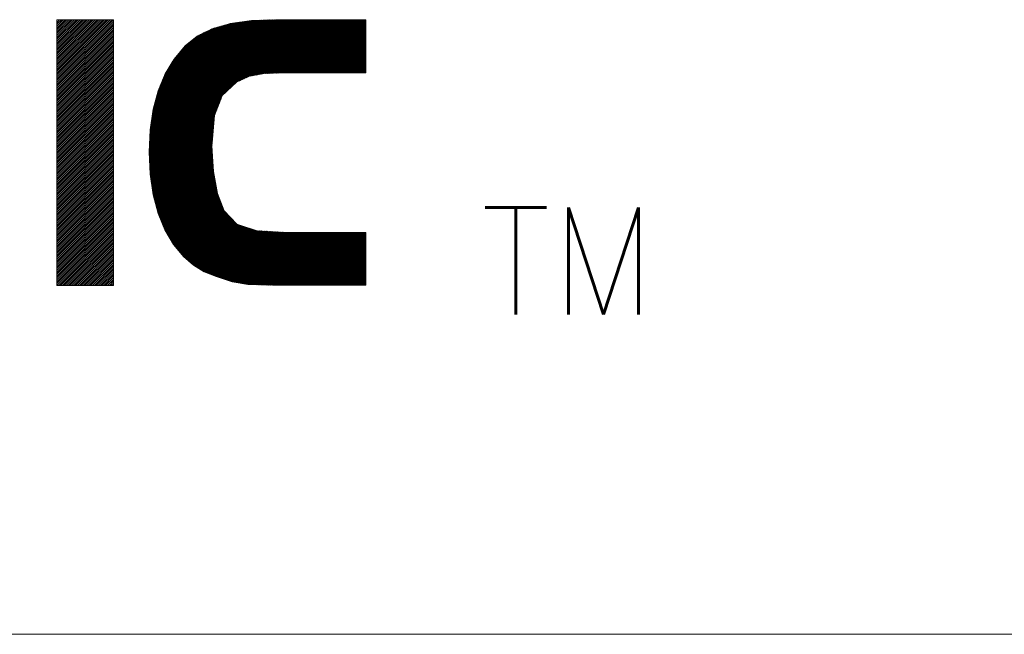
# Model space of a CAD drawing. Header units: millimetres. Extents: x 4 to 415, y 5 to 292.
# Tile 20 of 28: x 273 to 291, y 5 to 16. Entities that reach past the tile are written whole.
import ezdxf

# ---------------------------------------------------------------- set-up
doc = ezdxf.new("R2010")
doc.units = ezdxf.units.MM
doc.layers.add('256', color=7, linetype='Continuous')
doc.styles.add('blockfont', font='simplex.shx')

# ---------------------------------------------------------------- blocks, each defined once
blk = doc.blocks.new('HATCH9')
at = {"color": 5, "lineweight": 13}
for p, q in [((275.301735, 14.024752), (277.765933, 16.48895)), ((275.301761, 14.01247), (277.778241, 16.48895)), ((275.302282, 14.000682), (277.790549, 16.48895)), ((275.302317, 14.037642), (277.753625, 16.48895)), ((275.302803, 13.988895), (277.802858, 16.48895)), ((275.302898, 14.050531), (277.741317, 16.48895)), ((275.303324, 13.977108), (277.815166, 16.48895)), ((275.303479, 14.06342), (277.729009, 16.48895)), ((275.303845, 13.965321), (277.827474, 16.48895)), ((275.30406, 14.07631), (277.7167, 16.48895)), ((275.304366, 13.953534), (277.839782, 16.48895)), ((275.304642, 14.089199), (277.704392, 16.48895)), ((275.304887, 13.941746), (277.85209, 16.48895)), ((275.305223, 14.102089), (277.692084, 16.48895)), ((275.305408, 13.929959), (277.864398, 16.48895)), ((275.305804, 14.114978), (277.679776, 16.48895)), ((275.305929, 13.918172), (277.876707, 16.48895)), ((275.306385, 14.127868), (277.667468, 16.48895)), ((275.30645, 13.906385), (277.889015, 16.48895)), ((275.306967, 14.140757), (277.654853, 16.488644)), ((275.306971, 13.894598), (277.901323, 16.48895)), ((275.307491, 13.88281), (277.913631, 16.48895)), ((275.307548, 14.153646), (277.642037, 16.488136)), ((275.308012, 13.871023), (277.925939, 16.48895)), ((275.308129, 14.166536), (277.629221, 16.487628)), ((275.308533, 13.859236), (277.938247, 16.48895)), ((275.30871, 14.179425), (277.616405, 16.48712)), ((275.309054, 13.847449), (277.950555, 16.48895)), ((275.309292, 14.192315), (277.603589, 16.486612)), ((275.309575, 13.835662), (277.962864, 16.48895)), ((275.309873, 14.205204), (277.590773, 16.486104)), ((275.310096, 13.823875), (277.975172, 16.48895)), ((275.310454, 14.218094), (277.577957, 16.485596)), ((275.310617, 13.812087), (277.98748, 16.48895)), ((275.311035, 14.230983), (277.56514, 16.485088)), ((275.311138, 13.8003), (277.999788, 16.48895)), ((275.311617, 14.243872), (277.552324, 16.48458)), ((275.311659, 13.788513), (278.012096, 16.48895)), ((275.31218, 13.776726), (278.024404, 16.48895)), ((275.312198, 14.256762), (277.539508, 16.484072)), ((275.312701, 13.764939), (278.036713, 16.48895)), ((275.312779, 14.269651), (277.526692, 16.483564)), ((275.313222, 13.753151), (278.049021, 16.48895)), ((275.313361, 14.282541), (277.513876, 16.483056)), ((275.313743, 13.741364), (278.061329, 16.48895)), ((275.313942, 14.29543), (277.50106, 16.482548)), ((275.314264, 13.729577), (278.073637, 16.48895)), ((275.314523, 14.30832), (277.488244, 16.48204)), ((275.314785, 13.71779), (278.085945, 16.48895)), ((275.315104, 14.321209), (277.475428, 16.481532)), ((275.315686, 14.334098), (277.462611, 16.481024)), ((275.316267, 14.346988), (277.449795, 16.480516)), ((275.316848, 14.359877), (277.436979, 16.480008)), ((275.317429, 14.372767), (277.424163, 16.4795)), ((275.318011, 14.385656), (277.411347, 16.478992)), ((275.318592, 14.398546), (277.398531, 16.478484)), ((275.319173, 14.411435), (277.385715, 16.477976)), ((275.319754, 14.424324), (277.372898, 16.477468)), ((275.320842, 14.437721), (277.360082, 16.47696)), ((275.322969, 14.452155), (277.347266, 16.476452)), ((275.325095, 14.466589), (277.33445, 16.475945)), ((275.327221, 14.481024), (277.321634, 16.475437)), ((275.329347, 14.495458), (277.308818, 16.474929)), ((275.331473, 14.509892), (277.296002, 16.474421)), ((275.3336, 14.524327), (277.283186, 16.473913)), ((275.335726, 14.538761), (277.270369, 16.473405)), ((275.337852, 14.553195), (277.257553, 16.472897)), ((275.339978, 14.56763), (277.244737, 16.472389)), ((275.342104, 14.582064), (277.231921, 16.471881)), ((275.344231, 14.596498), (277.219105, 16.471373)), ((275.346357, 14.610933), (277.205147, 16.469723)), ((275.348483, 14.625367), (277.190845, 16.467729)), ((275.350609, 14.639802), (277.176542, 16.465735)), ((275.352735, 14.654236), (277.16224, 16.46374)), ((275.354862, 14.66867), (277.147937, 16.461746)), ((275.356988, 14.683105), (277.133635, 16.459752)), ((275.359114, 14.697539), (277.119332, 16.457757)), ((275.36124, 14.711973), (277.10503, 16.455763)), ((275.363366, 14.726408), (277.090727, 16.453769)), ((275.365493, 14.740842), (277.076425, 16.451774)), ((275.367619, 14.755276), (277.062122, 16.44978)), ((275.369745, 14.769711), (277.04782, 16.447786)), ((275.371871, 14.784145), (277.033517, 16.445791)), ((275.373997, 14.79858), (277.019215, 16.443797)), ((275.376124, 14.813014), (277.004912, 16.441803)), ((275.380566, 14.829764), (276.99061, 16.439808)), ((275.385095, 14.846601), (276.976307, 16.437814)), ((275.389624, 14.863438), (276.962005, 16.43582)), ((275.394152, 14.880275), (276.947703, 16.433826)), ((275.398681, 14.897112), (276.9334, 16.431831)), ((275.40321, 14.913949), (276.919098, 16.429837)), ((275.407739, 14.930786), (276.904795, 16.427843)), ((275.412268, 14.947623), (276.890493, 16.425848)), ((275.416796, 14.96446), (276.87619, 16.423854)), ((275.421325, 14.981297), (276.861888, 16.42186)), ((275.425854, 14.998134), (276.847585, 16.419865)), ((275.430383, 15.014971), (276.833283, 16.417871)), ((275.434912, 15.031808), (276.818326, 16.415222)), ((275.43944, 15.048645), (276.801243, 16.410448)), ((275.443969, 15.065482), (276.78416, 16.405673)), ((275.448498, 15.082319), (276.767078, 16.400898)), ((275.453027, 15.099156), (276.749995, 16.396124)), ((275.457556, 15.115993), (276.732912, 16.391349)), ((276.914744, 15.305441), (278.098253, 16.48895)), ((276.954167, 15.332555), (278.110562, 16.48895)), ((276.976876, 15.342957), (278.12287, 16.48895)), ((276.999586, 15.353358), (278.135178, 16.48895)), ((277.022295, 15.363759), (278.147486, 16.48895)), ((277.045004, 15.37416), (278.159794, 16.48895)), ((277.067714, 15.384561), (278.172102, 16.48895)), ((277.090423, 15.394962), (278.184411, 16.48895)), ((277.113132, 15.405364), (278.196719, 16.48895)), ((277.135842, 15.415765), (278.209027, 16.48895)), ((277.158551, 15.426166), (278.221335, 16.48895)), ((277.177488, 15.432795), (278.233643, 16.48895)), ((277.192585, 15.435584), (278.245951, 16.48895)), ((277.207682, 15.438372), (278.25826, 16.48895)), ((277.222779, 15.441161), (278.270568, 16.48895)), ((277.237876, 15.44395), (278.282876, 16.48895)), ((277.252973, 15.446739), (278.295184, 16.48895)), ((277.268069, 15.449527), (278.307492, 16.48895)), ((277.283166, 15.452316), (278.3198, 16.48895)), ((277.298263, 15.455105), (278.332109, 16.48895)), ((277.31336, 15.457893), (278.344417, 16.48895)), ((277.328457, 15.460682), (278.356725, 16.48895)), ((277.343554, 15.463471), (278.369033, 16.48895)), ((277.358651, 15.46626), (278.381341, 16.48895)), ((277.373748, 15.469048), (278.393649, 16.48895)), ((277.388844, 15.471837), (278.405957, 16.48895)), ((277.403941, 15.474626), (278.418266, 16.48895)), ((277.419038, 15.477414), (278.430574, 16.48895)), ((277.434135, 15.480203), (278.442882, 16.48895)), ((277.448829, 15.482589), (278.45519, 16.48895)), ((277.461623, 15.483074), (278.467498, 16.48895)), ((277.474416, 15.48356), (278.479806, 16.48895)), ((277.48721, 15.484045), (278.492115, 16.48895)), ((277.500004, 15.484531), (278.504423, 16.48895)), ((277.512797, 15.485016), (278.516731, 16.48895)), ((277.525591, 15.485502), (278.529039, 16.48895)), ((277.538384, 15.485987), (278.541347, 16.48895)), ((277.551178, 15.486473), (278.553655, 16.48895)), ((277.563972, 15.486958), (278.565964, 16.48895)), ((277.576765, 15.487444), (278.578272, 16.48895)), ((277.589559, 15.487929), (278.59058, 16.48895)), ((277.602353, 15.488414), (278.602888, 16.48895)), ((277.615146, 15.4889), (278.615196, 16.48895)), ((277.62794, 15.489385), (278.627504, 16.48895)), ((277.640733, 15.489871), (278.639813, 16.48895)), ((277.653527, 15.490356), (278.652121, 16.48895)), ((277.666321, 15.490842), (278.664429, 16.48895)), ((277.679114, 15.491327), (278.676737, 16.48895)), ((277.691908, 15.491813), (278.689045, 16.48895)), ((277.704702, 15.492298), (278.701353, 16.48895)), ((277.717495, 15.492784), (278.713662, 16.48895)), ((277.730289, 15.493269), (278.72597, 16.48895)), ((277.743082, 15.493755), (278.738278, 16.48895)), ((277.755876, 15.49424), (278.750586, 16.48895)), ((277.76867, 15.494726), (278.762894, 16.48895)), ((277.781463, 15.495211), (278.775202, 16.48895)), ((277.793837, 15.495276), (278.787511, 16.48895)), ((277.806145, 15.495276), (278.799819, 16.48895)), ((277.818453, 15.495276), (278.812127, 16.48895)), ((277.830761, 15.495276), (278.824435, 16.48895)), ((277.843069, 15.495276), (278.836743, 16.48895)), ((277.855377, 15.495276), (278.849051, 16.48895)), ((277.867686, 15.495276), (278.86136, 16.48895)), ((277.879994, 15.495276), (278.873668, 16.48895)), ((277.892302, 15.495276), (278.885976, 16.48895)), ((277.90461, 15.495276), (278.898284, 16.48895)), ((277.916918, 15.495276), (278.910592, 16.48895)), ((277.929226, 15.495276), (278.9229, 16.48895)), ((277.941534, 15.495276), (278.935208, 16.48895)), ((277.953843, 15.495276), (278.947517, 16.48895)), ((277.966151, 15.495276), (278.959825, 16.48895)), ((277.978459, 15.495276), (278.972133, 16.48895)), ((277.990767, 15.495276), (278.984441, 16.48895)), ((278.003075, 15.495276), (278.996749, 16.48895)), ((278.015383, 15.495276), (279.009057, 16.48895)), ((278.027692, 15.495276), (279.021366, 16.48895)), ((278.04, 15.495276), (279.033674, 16.48895)), ((278.052308, 15.495276), (279.045982, 16.48895)), ((278.064616, 15.495276), (279.05829, 16.48895)), ((278.076924, 15.495276), (279.070598, 16.48895)), ((278.089232, 15.495276), (279.082906, 16.48895)), ((278.101541, 15.495276), (279.095215, 16.48895)), ((278.113849, 15.495276), (279.107523, 16.48895)), ((278.126157, 15.495276), (279.119831, 16.48895)), ((278.138465, 15.495276), (279.132139, 16.48895)), ((278.150773, 15.495276), (279.144447, 16.48895)), ((278.163081, 15.495276), (279.156755, 16.48895)), ((278.17539, 15.495276), (279.169064, 16.48895)), ((278.187698, 15.495276), (279.181372, 16.48895)), ((278.200006, 15.495276), (279.19368, 16.48895)), ((278.212314, 15.495276), (279.205988, 16.48895)), ((278.224622, 15.495276), (279.218296, 16.48895)), ((278.23693, 15.495276), (279.230604, 16.48895)), ((278.249239, 15.495276), (279.242913, 16.48895)), ((278.261547, 15.495276), (279.255221, 16.48895)), ((278.273855, 15.495276), (279.267529, 16.48895)), ((278.286163, 15.495276), (279.279837, 16.48895)), ((278.298471, 15.495276), (279.292145, 16.48895)), ((278.310779, 15.495276), (279.304453, 16.48895)), ((278.323088, 15.495276), (279.316762, 16.48895)), ((278.335396, 15.495276), (279.32907, 16.48895)), ((278.347704, 15.495276), (279.341378, 16.48895)), ((278.360012, 15.495276), (279.351575, 16.486839)), ((278.37232, 15.495276), (279.351575, 16.474531)), ((278.384628, 15.495276), (279.351575, 16.462223)), ((278.396936, 15.495276), (279.351575, 16.449915)), ((278.409245, 15.495276), (279.351575, 16.437606)), ((278.421553, 15.495276), (279.351575, 16.425298)), ((278.433861, 15.495276), (279.351575, 16.41299)), ((278.446169, 15.495276), (279.351575, 16.400682)), ((275.462084, 15.13283), (276.715829, 16.386575)), ((275.466613, 15.149667), (276.698746, 16.3818)), ((275.472638, 15.168), (276.681664, 16.377025)), ((275.481434, 15.189104), (276.664581, 16.372251)), ((275.49023, 15.210208), (276.647498, 16.367476)), ((275.499025, 15.231312), (276.630415, 16.362701)), ((275.507821, 15.252415), (276.613332, 16.357927)), ((275.516617, 15.273519), (276.59625, 16.353152)), ((275.525412, 15.294623), (276.579167, 16.348378)), ((275.534208, 15.315727), (276.562084, 16.343603)), ((275.543004, 15.336831), (276.545001, 16.338828)), ((275.5518, 15.357935), (276.527918, 16.334054)), ((275.560595, 15.379039), (276.510836, 16.329279)), ((275.569391, 15.400143), (276.493753, 16.324504)), ((275.578187, 15.421246), (276.474186, 16.317246)), ((275.586982, 15.44235), (276.450264, 16.305632)), ((275.595778, 15.463454), (276.426343, 16.294019)), ((275.609319, 15.489303), (276.402421, 16.282405)), ((275.62777, 15.520062), (276.378499, 16.270792)), ((275.64622, 15.550821), (276.354578, 16.259178)), ((275.664671, 15.58158), (276.330656, 16.247565)), ((275.683121, 15.612338), (276.306735, 16.235952)), ((275.701572, 15.643097), (276.282813, 16.224338)), ((275.720023, 15.673856), (276.258891, 16.212725)), ((278.458477, 15.495276), (279.351575, 16.388374)), ((278.470785, 15.495276), (279.351575, 16.376066)), ((278.483094, 15.495276), (279.351575, 16.363757)), ((278.495402, 15.495276), (279.351575, 16.351449)), ((278.50771, 15.495276), (279.351575, 16.339141)), ((278.520018, 15.495276), (279.351575, 16.326833)), ((278.532326, 15.495276), (279.351575, 16.314525)), ((278.544634, 15.495276), (279.351575, 16.302217)), ((278.556943, 15.495276), (279.351575, 16.289908)), ((278.569251, 15.495276), (279.351575, 16.2776)), ((278.581559, 15.495276), (279.351575, 16.265292)), ((278.593867, 15.495276), (279.351575, 16.252984)), ((278.606175, 15.495276), (279.351575, 16.240676)), ((278.618483, 15.495276), (279.351575, 16.228368)), ((278.630792, 15.495276), (279.351575, 16.216059)), ((275.738473, 15.704615), (276.23497, 16.201111)), ((275.756924, 15.735373), (276.211048, 16.189498)), ((275.791912, 15.78267), (276.166056, 16.156814)), ((275.853174, 15.85624), (276.101123, 16.104189)), ((275.914436, 15.92981), (276.03619, 16.051564)), ((278.6431, 15.495276), (279.351575, 16.203751)), ((278.655408, 15.495276), (279.351575, 16.191443)), ((278.667716, 15.495276), (279.351575, 16.179135)), ((278.680024, 15.495276), (279.351575, 16.166827)), ((278.692332, 15.495276), (279.351575, 16.154519)), ((278.704641, 15.495276), (279.351575, 16.14221)), ((278.716949, 15.495276), (279.351575, 16.129902)), ((278.729257, 15.495276), (279.351575, 16.117594)), ((278.741565, 15.495276), (279.351575, 16.105286)), ((278.753873, 15.495276), (279.351575, 16.092978)), ((278.766181, 15.495276), (279.351575, 16.08067)), ((278.77849, 15.495276), (279.351575, 16.068361)), ((278.790798, 15.495276), (279.351575, 16.056053)), ((278.803106, 15.495276), (279.351575, 16.043745)), ((278.815414, 15.495276), (279.351575, 16.031437)), ((278.827722, 15.495276), (279.351575, 16.019129)), ((278.84003, 15.495276), (279.351575, 16.006821)), ((278.852338, 15.495276), (279.351575, 15.994513)), ((278.864647, 15.495276), (279.351575, 15.982204)), ((278.876955, 15.495276), (279.351575, 15.969896)), ((278.889263, 15.495276), (279.351575, 15.957588)), ((278.901571, 15.495276), (279.351575, 15.94528)), ((278.913879, 15.495276), (279.351575, 15.932972)), ((278.926187, 15.495276), (279.351575, 15.920664)), ((278.938496, 15.495276), (279.351575, 15.908355)), ((278.950804, 15.495276), (279.351575, 15.896047)), ((278.963112, 15.495276), (279.351575, 15.883739)), ((278.97542, 15.495276), (279.351575, 15.871431)), ((278.987728, 15.495276), (279.351575, 15.859123)), ((279.000036, 15.495276), (279.351575, 15.846815)), ((279.012345, 15.495276), (279.351575, 15.834506)), ((279.024653, 15.495276), (279.351575, 15.822198)), ((279.036961, 15.495276), (279.351575, 15.80989)), ((279.049269, 15.495276), (279.351575, 15.797582)), ((279.061577, 15.495276), (279.351575, 15.785274)), ((279.073885, 15.495276), (279.351575, 15.772966)), ((279.086194, 15.495276), (279.351575, 15.760657)), ((279.098502, 15.495276), (279.351575, 15.748349)), ((279.11081, 15.495276), (279.351575, 15.736041)), ((279.123118, 15.495276), (279.351575, 15.723733)), ((279.135426, 15.495276), (279.351575, 15.711425)), ((279.147734, 15.495276), (279.351575, 15.699117)), ((279.160043, 15.495276), (279.351575, 15.686808)), ((279.172351, 15.495276), (279.351575, 15.6745)), ((279.184659, 15.495276), (279.351575, 15.662192)), ((279.196967, 15.495276), (279.351575, 15.649884)), ((279.209275, 15.495276), (279.351575, 15.637576)), ((279.221583, 15.495276), (279.351575, 15.625268)), ((279.233892, 15.495276), (279.351575, 15.612959)), ((279.2462, 15.495276), (279.351575, 15.600651)), ((279.258508, 15.495276), (279.351575, 15.588343)), ((279.270816, 15.495276), (279.351575, 15.576035)), ((279.283124, 15.495276), (279.351575, 15.563727)), ((279.295432, 15.495276), (279.351575, 15.551419)), ((279.30774, 15.495276), (279.351575, 15.539111)), ((279.320049, 15.495276), (279.351575, 15.526802)), ((279.332357, 15.495276), (279.351575, 15.514494)), ((275.315306, 13.706003), (276.66081, 15.051506)), ((275.315827, 13.694215), (276.652696, 15.031084)), ((275.316348, 13.682428), (276.644581, 15.010662)), ((275.316869, 13.670641), (276.636467, 14.990239)), ((275.31739, 13.658854), (276.628353, 14.969817)), ((275.317911, 13.647067), (276.620239, 14.949394)), ((275.318432, 13.635279), (276.612125, 14.928972)), ((275.318953, 13.623492), (276.60401, 14.90855)), ((275.319474, 13.611705), (276.595896, 14.888127)), ((275.319995, 13.599918), (276.587782, 14.867705)), ((275.321494, 13.589109), (276.579668, 14.847283)), ((275.323036, 13.578343), (276.571553, 14.82686)), ((275.324579, 13.567577), (276.563439, 14.806438)), ((275.326121, 13.556812), (276.555325, 14.786016)), ((275.327664, 13.546046), (276.547211, 14.765593)), ((275.329207, 13.535281), (276.539097, 14.745171)), ((275.330749, 13.524515), (276.530982, 14.724748)), ((275.332292, 13.513749), (276.522868, 14.704326)), ((275.333834, 13.502984), (276.519121, 14.688271)), ((275.335377, 13.492218), (276.51804, 14.674881)), ((275.336919, 13.481453), (276.516958, 14.661492)), ((275.338462, 13.470687), (276.515877, 14.648102)), ((275.340004, 13.459921), (276.514795, 14.634712)), ((275.341547, 13.449156), (276.513714, 14.621323)), ((275.343089, 13.43839), (276.512632, 14.607933)), ((275.344632, 13.427625), (276.511551, 14.594543)), ((275.346175, 13.416859), (276.510469, 14.581154)), ((275.347717, 13.406093), (276.509388, 14.567764)), ((275.34926, 13.395328), (276.508306, 14.554374)), ((275.350802, 13.384562), (276.507225, 14.540985)), ((275.352345, 13.373796), (276.506143, 14.527595)), ((275.353887, 13.363031), (276.505062, 14.514205)), ((275.35543, 13.352265), (276.50398, 14.500816)), ((275.356972, 13.3415), (276.502899, 14.487426)), ((275.358515, 13.330734), (276.501817, 14.474036)), ((275.360058, 13.319968), (276.500736, 14.460647)), ((275.3616, 13.309203), (276.499654, 14.447257)), ((275.363143, 13.298437), (276.498573, 14.433867)), ((275.364685, 13.287672), (276.497491, 14.420478)), ((275.366228, 13.276906), (276.49641, 14.407088)), ((275.36777, 13.26614), (276.495328, 14.393698)), ((275.369313, 13.255375), (276.494247, 14.380309)), ((275.370855, 13.244609), (276.493165, 14.366919)), ((275.372398, 13.233844), (276.492084, 14.35353)), ((275.373941, 13.223078), (276.491002, 14.34014)), ((275.375735, 13.212564), (276.489921, 14.32675)), ((275.378285, 13.202806), (276.488839, 14.313361)), ((275.380834, 13.193047), (276.487758, 14.299971)), ((275.383384, 13.183288), (276.486676, 14.286581)), ((275.385933, 13.17353), (276.485595, 14.273192)), ((275.388483, 13.163771), (276.484513, 14.259802)), ((275.391032, 13.154013), (276.483432, 14.246412)), ((275.393582, 13.144254), (276.48235, 14.233023)), ((275.396131, 13.134495), (276.481269, 14.219633)), ((275.398681, 13.124737), (276.480187, 14.206243)), ((275.40123, 13.114978), (276.479106, 14.192854)), ((275.40378, 13.105219), (276.478024, 14.179464)), ((275.406329, 13.095461), (276.476943, 14.166074)), ((275.408879, 13.085702), (276.475861, 14.152685)), ((275.411428, 13.075943), (276.47478, 14.139295)), ((275.413978, 13.066185), (276.473698, 14.125905)), ((275.416527, 13.056426), (276.473893, 14.113792)), ((275.419077, 13.046667), (276.474545, 14.102135)), ((275.421626, 13.036909), (276.475197, 14.090479)), ((275.424176, 13.02715), (276.475849, 14.078823)), ((275.426725, 13.017391), (276.476501, 14.067167)), ((275.429275, 13.007633), (276.477153, 14.055511)), ((275.431824, 12.997874), (276.477805, 14.043855)), ((275.434374, 12.988115), (276.478457, 14.032199)), ((275.436923, 12.978357), (276.479109, 14.020543)), ((275.439473, 12.968598), (276.479761, 14.008887)), ((275.442022, 12.95884), (276.480413, 13.99723)), ((275.444572, 12.949081), (276.481065, 13.985574)), ((275.447122, 12.939322), (276.481717, 13.973918)), ((275.449671, 12.929564), (276.482369, 13.962262)), ((275.452221, 12.919805), (276.483022, 13.950606)), ((275.45477, 12.910046), (276.483674, 13.93895)), ((275.45732, 12.900288), (276.484326, 13.927294)), ((275.459869, 12.890529), (276.484978, 13.915638)), ((275.462419, 12.88077), (276.48563, 13.903981)), ((275.464968, 12.871012), (276.486282, 13.892325)), ((275.468138, 12.861873), (276.486934, 13.880669)), ((275.471694, 12.853122), (276.487586, 13.869013)), ((275.475251, 12.84437), (276.488238, 13.857357)), ((275.478808, 12.835619), (276.48889, 13.845701)), ((275.482365, 12.826867), (276.489542, 13.834045)), ((275.485921, 12.818116), (276.490194, 13.822389)), ((275.489478, 12.809365), (276.490846, 13.810732)), ((275.493035, 12.800613), (276.491498, 13.799076)), ((275.496592, 12.791862), (276.49215, 13.78742)), ((275.500148, 12.78311), (276.492802, 13.775764)), ((275.503705, 12.774359), (276.493454, 13.764108)), ((275.507262, 12.765607), (276.494106, 13.752452)), ((275.510819, 12.756856), (276.494758, 13.740796)), ((275.514375, 12.748105), (276.49541, 13.72914)), ((275.517932, 12.739353), (276.496062, 13.717484)), ((275.521489, 12.730602), (276.496714, 13.705827)), ((275.525045, 12.72185), (276.497366, 13.694171)), ((275.528602, 12.713099), (276.498018, 13.682515)), ((275.532159, 12.704347), (276.498671, 13.670859)), ((275.535716, 12.695596), (276.499323, 13.659203)), ((275.539272, 12.686845), (276.500396, 13.647968)), ((275.542829, 12.678093), (276.502354, 13.637618)), ((275.546386, 12.669342), (276.504311, 13.627267)), ((275.549943, 12.66059), (276.506268, 13.616916)), ((275.553499, 12.651839), (276.508226, 13.606565)), ((275.557056, 12.643087), (276.510183, 13.596215)), ((275.560613, 12.634336), (276.512141, 13.585864)), ((275.56417, 12.625585), (276.514098, 13.575513)), ((275.567726, 12.616833), (276.516055, 13.565162)), ((275.571283, 12.608082), (276.518013, 13.554811)), ((275.57484, 12.59933), (276.51997, 13.544461)), ((275.578396, 12.590579), (276.521927, 13.53411)), ((275.581953, 12.581827), (276.523885, 13.523759)), ((275.58551, 12.573076), (276.525842, 13.513408)), ((275.589067, 12.564325), (276.5278, 13.503058)), ((275.592883, 12.555833), (276.529757, 13.492707)), ((275.597466, 12.548107), (276.531714, 13.482356)), ((275.602048, 12.540381), (276.533672, 13.472005)), ((275.60663, 12.532655), (276.535629, 13.461654)), ((275.611212, 12.524929), (276.537587, 13.451304)), ((275.615795, 12.517204), (276.539544, 13.440953)), ((275.620377, 12.509478), (276.541501, 13.430602)), ((275.624959, 12.501752), (276.543459, 13.420251)), ((275.629541, 12.494026), (276.545416, 13.409901)), ((275.634124, 12.4863), (276.547373, 13.39955)), ((275.638706, 12.478574), (276.549331, 13.389199)), ((275.643288, 12.470848), (276.551288, 13.378848)), ((275.64787, 12.463122), (276.553246, 13.368497)), ((275.652453, 12.455396), (276.555203, 13.358147)), ((275.657035, 12.44767), (276.55716, 13.347796)), ((275.661617, 12.439944), (276.559118, 13.337445)), ((275.666199, 12.432219), (276.561075, 13.327094)), ((275.670782, 12.424493), (276.563033, 13.316743)), ((275.675364, 12.416767), (276.56499, 13.306393)), ((275.679946, 12.409041), (276.566947, 13.296042)), ((275.684528, 12.401315), (276.568905, 13.285691)), ((275.689111, 12.393589), (276.570862, 13.27534)), ((275.693693, 12.385863), (276.572819, 13.26499)), ((275.698275, 12.378137), (276.574777, 13.254639)), ((275.702858, 12.370411), (276.576734, 13.244288)), ((275.70744, 12.362685), (276.579781, 13.235027)), ((275.712022, 12.35496), (276.583216, 13.226153)), ((275.716604, 12.347234), (276.58665, 13.21728)), ((275.721187, 12.339508), (276.590085, 13.208406)), ((275.725769, 12.331782), (276.59352, 13.199533)), ((275.730351, 12.324056), (276.596954, 13.190659)), ((275.734933, 12.31633), (276.600389, 13.181786)), ((275.739516, 12.308604), (276.603824, 13.172912)), ((275.744098, 12.300878), (276.607258, 13.164039)), ((275.74868, 12.293152), (276.610693, 13.155165)), ((275.753645, 12.285809), (276.614128, 13.146292)), ((275.75929, 12.279145), (276.617563, 13.137418)), ((275.764934, 12.272482), (276.620997, 13.128545)), ((275.770579, 12.265818), (276.624432, 13.119671)), ((275.776223, 12.259155), (276.627867, 13.110798)), ((275.781868, 12.252491), (276.631301, 13.101924)), ((275.787512, 12.245827), (276.634736, 13.093051)), ((275.793157, 12.239164), (276.638171, 13.084177)), ((275.798801, 12.2325), (276.641605, 13.075304)), ((275.804446, 12.225837), (276.64504, 13.066431)), ((275.810091, 12.219173), (276.648475, 13.057557)), ((275.815735, 12.212509), (276.651909, 13.048684)), ((275.82138, 12.205846), (276.655344, 13.03981)), ((275.827024, 12.199182), (276.658779, 13.030937)), ((275.832669, 12.192519), (276.662213, 13.022063)), ((275.838313, 12.185855), (276.665648, 13.01319)), ((275.843958, 12.179191), (276.669083, 13.004316)), ((275.849602, 12.172528), (276.672517, 12.995443)), ((275.855247, 12.165864), (276.675952, 12.986569)), ((275.860892, 12.159201), (276.679387, 12.977696)), ((275.866536, 12.152537), (276.682821, 12.968822)), ((275.872181, 12.145873), (276.686256, 12.959949)), ((275.877825, 12.13921), (276.689691, 12.951075)), ((275.88347, 12.132546), (276.693125, 12.942202)), ((275.889114, 12.125882), (276.69656, 12.933328)), ((275.894759, 12.119219), (276.699995, 12.924455)), ((275.900403, 12.112555), (276.703543, 12.915695)), ((275.906048, 12.105892), (276.709532, 12.909376)), ((275.911693, 12.099228), (276.715521, 12.903057)), ((275.917337, 12.092564), (276.721511, 12.896738)), ((275.922982, 12.085901), (276.7275, 12.890419)), ((275.928626, 12.079237), (276.733489, 12.8841)), ((275.934271, 12.072574), (276.739479, 12.877781)), ((275.939915, 12.06591), (276.745468, 12.871463)), ((275.945688, 12.059375), (276.751457, 12.865144)), ((275.952303, 12.053681), (276.757447, 12.858825)), ((275.958917, 12.047988), (276.763436, 12.852506)), ((275.965532, 12.042294), (276.769425, 12.846187)), ((275.972147, 12.036601), (276.775414, 12.839868)), ((275.978761, 12.030907), (276.781404, 12.833549)), ((275.985376, 12.025214), (276.787393, 12.827231)), ((275.991991, 12.01952), (276.793382, 12.820912)), ((275.998605, 12.013827), (276.799372, 12.814593)), ((276.00522, 12.008133), (276.805361, 12.808274)), ((276.011835, 12.00244), (276.81135, 12.801955)), ((276.018449, 11.996746), (276.81734, 12.795636)), ((276.025064, 11.991053), (276.823329, 12.789318)), ((276.031679, 11.985359), (276.829318, 12.782999)), ((276.038293, 11.979666), (276.835308, 12.77668)), ((276.044908, 11.973972), (276.841297, 12.770361)), ((276.051523, 11.968279), (276.847286, 12.764042)), ((276.058137, 11.962585), (276.853275, 12.757723)), ((276.064752, 11.956892), (276.859265, 12.751404)), ((276.071367, 11.951198), (276.865254, 12.745086)), ((276.077981, 11.945505), (276.871243, 12.738767)), ((276.084596, 11.939811), (276.877233, 12.732448)), ((276.091211, 11.934118), (276.883222, 12.726129)), ((276.097825, 11.928424), (276.889211, 12.71981)), ((276.10444, 11.922731), (276.895201, 12.713491)), ((276.111055, 11.917037), (276.90119, 12.707172)), ((276.117669, 11.911344), (276.907179, 12.700854)), ((276.124284, 11.90565), (276.913169, 12.694535)), ((276.131484, 11.900542), (276.919158, 12.688216)), ((276.139098, 11.895848), (276.925147, 12.681897)), ((276.146713, 11.891154), (276.931136, 12.675578)), ((276.154327, 11.88646), (276.937126, 12.669259)), ((276.161941, 11.881766), (276.944819, 12.664645)), ((276.169555, 11.877073), (276.954102, 12.661619)), ((276.17717, 11.872379), (276.963385, 12.658594)), ((276.184784, 11.867685), (276.972668, 12.655569)), ((276.192398, 11.862991), (276.981951, 12.652544)), ((276.200012, 11.858297), (276.991234, 12.649518)), ((276.207627, 11.853603), (277.000517, 12.646493)), ((276.215241, 11.848909), (277.0098, 12.643468)), ((276.222855, 11.844215), (277.019082, 12.640442)), ((276.230469, 11.839521), (277.028365, 12.637417)), ((276.238084, 11.834827), (277.037648, 12.634392)), ((276.245698, 11.830133), (277.046931, 12.631367)), ((276.253312, 11.825439), (277.056214, 12.628341)), ((276.260926, 11.820745), (277.065497, 12.625316)), ((276.26854, 11.816052), (277.07478, 12.622291)), ((276.276155, 11.811358), (277.084063, 12.619266)), ((276.283769, 11.806664), (277.093346, 12.61624)), ((276.291383, 11.80197), (277.102629, 12.613215)), ((276.298997, 11.797276), (277.111911, 12.61019)), ((276.306612, 11.792582), (277.121194, 12.607165)), ((276.314226, 11.787888), (277.130477, 12.604139)), ((276.32184, 11.783194), (277.13976, 12.601114)), ((276.329454, 11.7785), (277.149043, 12.598089)), ((276.338169, 11.774906), (277.158326, 12.595063)), ((276.346905, 11.771334), (277.167609, 12.592038)), ((276.355641, 11.767762), (277.176892, 12.589013)), ((276.364377, 11.764191), (277.186175, 12.585988)), ((276.373114, 11.760619), (277.195457, 12.582962)), ((276.38185, 11.757047), (277.20474, 12.579937)), ((276.390586, 11.753475), (277.214023, 12.576912)), ((276.399323, 11.749903), (277.223306, 12.573887)), ((276.408059, 11.746331), (277.232589, 12.570861)), ((276.416795, 11.742759), (277.241872, 12.567836)), ((276.425531, 11.739187), (277.251155, 12.564811)), ((276.434268, 11.735615), (277.260438, 12.561786)), ((276.443004, 11.732044), (277.269721, 12.55876)), ((276.45174, 11.728472), (277.279004, 12.555735)), ((276.460476, 11.7249), (277.288286, 12.55271)), ((276.469213, 11.721328), (277.297569, 12.549685)), ((276.477949, 11.717756), (277.306852, 12.546659)), ((276.486685, 11.714184), (277.317453, 12.544952)), ((276.495421, 11.710612), (277.329049, 12.54424)), ((276.504158, 11.70704), (277.340645, 12.543528)), ((276.512894, 11.703468), (277.352241, 12.542815)), ((276.52163, 11.699896), (277.363837, 12.542103)), ((276.530367, 11.696325), (277.375433, 12.541391)), ((276.539103, 11.692753), (277.387029, 12.540678)), ((276.547839, 11.689181), (277.398625, 12.539966)), ((276.556765, 11.685798), (277.41022, 12.539254)), ((276.566093, 11.682818), (277.421816, 12.538542)), ((276.575421, 11.679838), (277.433412, 12.537829)), ((276.584748, 11.676858), (277.445008, 12.537117)), ((276.594076, 11.673877), (277.456604, 12.536405)), ((276.603404, 11.670897), (277.4682, 12.535693)), ((276.612732, 11.667917), (277.479796, 12.53498)), ((276.62206, 11.664937), (277.491392, 12.534268)), ((276.631388, 11.661957), (277.502988, 12.533556)), ((276.640716, 11.658976), (277.514583, 12.532844)), ((276.650044, 11.655996), (277.526179, 12.532131)), ((276.659372, 11.653016), (277.537775, 12.531419)), ((276.6687, 11.650036), (277.549371, 12.530707)), ((276.678028, 11.647056), (277.560967, 12.529995)), ((276.687356, 11.644076), (277.572563, 12.529282)), ((276.696684, 11.641095), (277.584159, 12.52857)), ((276.706012, 11.638115), (277.595755, 12.527858)), ((276.71534, 11.635135), (277.607351, 12.527145)), ((276.724668, 11.632155), (277.618947, 12.526433)), ((276.733996, 11.629175), (277.630542, 12.525721)), ((276.743324, 11.626194), (277.642138, 12.525009)), ((276.752652, 11.623214), (277.653734, 12.524296)), ((276.76198, 11.620234), (277.66533, 12.523584)), ((276.771308, 11.617254), (277.676926, 12.522872)), ((276.780636, 11.614274), (277.688522, 12.52216)), ((276.789964, 11.611294), (277.700118, 12.521447)), ((276.799292, 11.608313), (277.711714, 12.520735)), ((276.80862, 11.605333), (277.72331, 12.520023)), ((276.817948, 11.602353), (277.734905, 12.519311)), ((276.827276, 11.599373), (277.746501, 12.518598)), ((276.836604, 11.596393), (277.758097, 12.517886)), ((276.845932, 11.593412), (277.769693, 12.517174)), ((276.855661, 11.590833), (277.781289, 12.516461)), ((276.866169, 11.589033), (277.792885, 12.515749)), ((276.876677, 11.587233), (277.804481, 12.515037)), ((276.887185, 11.585433), (277.816077, 12.514325)), ((276.897694, 11.583633), (277.827932, 12.513872)), ((276.908202, 11.581834), (277.84024, 12.513872)), ((276.91871, 11.580034), (277.852549, 12.513872)), ((276.929219, 11.578234), (277.864857, 12.513872)), ((276.939727, 11.576434), (277.877165, 12.513872)), ((276.950235, 11.574634), (277.889473, 12.513872)), ((276.960743, 11.572834), (277.901781, 12.513872)), ((276.971252, 11.571034), (277.914089, 12.513872)), ((276.98176, 11.569234), (277.926398, 12.513872)), ((276.992268, 11.567435), (277.938706, 12.513872)), ((277.002777, 11.565635), (277.951014, 12.513872)), ((277.013285, 11.563835), (277.963322, 12.513872)), ((277.023793, 11.562035), (277.97563, 12.513872)), ((277.034302, 11.560235), (277.987938, 12.513872)), ((277.04481, 11.558435), (278.000247, 12.513872)), ((277.055318, 11.556635), (278.012555, 12.513872)), ((277.065826, 11.554835), (278.024863, 12.513872)), ((277.076335, 11.553036), (278.037171, 12.513872)), ((277.086843, 11.551236), (278.049479, 12.513872)), ((277.097351, 11.549436), (278.061787, 12.513872)), ((277.10786, 11.547636), (278.074096, 12.513872)), ((277.118368, 11.545836), (278.086404, 12.513872)), ((277.128876, 11.544036), (278.098712, 12.513872)), ((277.139384, 11.542236), (278.11102, 12.513872)), ((277.150161, 11.540705), (278.123328, 12.513872)), ((277.162086, 11.540322), (278.135636, 12.513872)), ((277.174011, 11.539938), (278.147945, 12.513872)), ((277.185935, 11.539555), (278.160253, 12.513872)), ((277.19786, 11.539171), (278.172561, 12.513872)), ((277.209784, 11.538787), (278.184869, 12.513872)), ((277.221709, 11.538404), (278.197177, 12.513872)), ((277.233634, 11.53802), (278.209485, 12.513872)), ((277.245558, 11.537637), (278.221793, 12.513872)), ((277.257483, 11.537253), (278.234102, 12.513872)), ((277.269407, 11.53687), (278.24641, 12.513872)), ((277.281332, 11.536486), (278.258718, 12.513872)), ((277.293257, 11.536102), (278.271026, 12.513872)), ((277.305181, 11.535719), (278.283334, 12.513872)), ((277.317106, 11.535335), (278.295642, 12.513872)), ((277.32903, 11.534952), (278.307951, 12.513872)), ((277.340955, 11.534568), (278.320259, 12.513872)), ((277.35288, 11.534185), (278.332567, 12.513872)), ((277.364804, 11.533801), (278.344875, 12.513872)), ((277.376729, 11.533418), (278.357183, 12.513872)), ((277.388653, 11.533034), (278.369491, 12.513872)), ((277.400578, 11.53265), (278.3818, 12.513872)), ((277.412503, 11.532267), (278.394108, 12.513872)), ((277.424427, 11.531883), (278.406416, 12.513872)), ((277.436352, 11.5315), (278.418724, 12.513872)), ((277.448276, 11.531116), (278.431032, 12.513872)), ((277.460201, 11.530733), (278.44334, 12.513872)), ((277.472126, 11.530349), (278.455649, 12.513872)), ((277.48405, 11.529965), (278.467957, 12.513872)), ((277.495975, 11.529582), (278.480265, 12.513872)), ((277.507899, 11.529198), (278.492573, 12.513872)), ((277.519824, 11.528815), (278.504881, 12.513872)), ((277.531749, 11.528431), (278.517189, 12.513872)), ((277.543673, 11.528048), (278.529498, 12.513872)), ((277.555598, 11.527664), (278.541806, 12.513872)), ((277.567522, 11.52728), (278.554114, 12.513872)), ((277.579447, 11.526897), (278.566422, 12.513872)), ((277.591372, 11.526513), (278.57873, 12.513872)), ((277.603296, 11.52613), (278.591038, 12.513872)), ((277.615359, 11.525884), (278.603347, 12.513872)), ((277.627667, 11.525884), (278.615655, 12.513872)), ((277.639975, 11.525884), (278.627963, 12.513872)), ((277.652283, 11.525884), (278.640271, 12.513872)), ((277.664591, 11.525884), (278.652579, 12.513872)), ((277.676899, 11.525884), (278.664887, 12.513872)), ((277.689207, 11.525884), (278.677195, 12.513872)), ((277.701516, 11.525884), (278.689504, 12.513872)), ((277.713824, 11.525884), (278.701812, 12.513872)), ((277.726132, 11.525884), (278.71412, 12.513872)), ((277.73844, 11.525884), (278.726428, 12.513872)), ((277.750748, 11.525884), (278.738736, 12.513872)), ((277.763056, 11.525884), (278.751044, 12.513872)), ((277.775365, 11.525884), (278.763353, 12.513872)), ((277.787673, 11.525884), (278.775661, 12.513872)), ((277.799981, 11.525884), (278.787969, 12.513872)), ((277.812289, 11.525884), (278.800277, 12.513872)), ((277.824597, 11.525884), (278.812585, 12.513872)), ((277.836905, 11.525884), (278.824893, 12.513872)), ((277.849214, 11.525884), (278.837202, 12.513872)), ((277.861522, 11.525884), (278.84951, 12.513872)), ((277.87383, 11.525884), (278.861818, 12.513872)), ((277.886138, 11.525884), (278.874126, 12.513872)), ((277.898446, 11.525884), (278.886434, 12.513872)), ((277.910754, 11.525884), (278.898742, 12.513872)), ((277.923063, 11.525884), (278.911051, 12.513872)), ((277.935371, 11.525884), (278.923359, 12.513872)), ((277.947679, 11.525884), (278.935667, 12.513872)), ((277.959987, 11.525884), (278.947975, 12.513872)), ((277.972295, 11.525884), (278.960283, 12.513872)), ((277.984603, 11.525884), (278.972591, 12.513872)), ((277.996912, 11.525884), (278.9849, 12.513872)), ((278.00922, 11.525884), (278.997208, 12.513872)), ((278.021528, 11.525884), (279.009516, 12.513872)), ((278.033836, 11.525884), (279.021824, 12.513872)), ((278.046144, 11.525884), (279.034132, 12.513872)), ((278.058452, 11.525884), (279.04644, 12.513872)), ((278.070761, 11.525884), (279.058749, 12.513872)), ((278.083069, 11.525884), (279.071057, 12.513872)), ((278.095377, 11.525884), (279.083365, 12.513872)), ((278.107685, 11.525884), (279.095673, 12.513872)), ((278.119993, 11.525884), (279.107981, 12.513872)), ((278.132301, 11.525884), (279.120289, 12.513872)), ((278.144609, 11.525884), (279.132597, 12.513872)), ((278.156918, 11.525884), (279.144906, 12.513872)), ((278.169226, 11.525884), (279.157214, 12.513872)), ((278.181534, 11.525884), (279.169522, 12.513872)), ((278.193842, 11.525884), (279.18183, 12.513872)), ((278.20615, 11.525884), (279.194138, 12.513872)), ((278.218458, 11.525884), (279.206446, 12.513872)), ((278.230767, 11.525884), (279.218755, 12.513872)), ((278.243075, 11.525884), (279.231063, 12.513872)), ((278.255383, 11.525884), (279.243371, 12.513872)), ((278.267691, 11.525884), (279.255679, 12.513872)), ((278.279999, 11.525884), (279.267987, 12.513872)), ((278.292307, 11.525884), (279.280295, 12.513872)), ((278.304616, 11.525884), (279.292604, 12.513872)), ((278.316924, 11.525884), (279.304912, 12.513872)), ((278.329232, 11.525884), (279.31722, 12.513872)), ((278.34154, 11.525884), (279.329528, 12.513872)), ((278.353848, 11.525884), (279.341836, 12.513872)), ((278.366156, 11.525884), (279.351575, 12.511303)), ((278.378465, 11.525884), (279.351575, 12.498994)), ((278.390773, 11.525884), (279.351575, 12.486686)), ((278.403081, 11.525884), (279.351575, 12.474378)), ((278.415389, 11.525884), (279.351575, 12.46207)), ((278.427697, 11.525884), (279.351575, 12.449762)), ((278.440005, 11.525884), (279.351575, 12.437454)), ((278.452314, 11.525884), (279.351575, 12.425145)), ((278.464622, 11.525884), (279.351575, 12.412837)), ((278.47693, 11.525884), (279.351575, 12.400529)), ((278.489238, 11.525884), (279.351575, 12.388221)), ((278.501546, 11.525884), (279.351575, 12.375913)), ((278.513854, 11.525884), (279.351575, 12.363605)), ((278.526163, 11.525884), (279.351575, 12.351296)), ((278.538471, 11.525884), (279.351575, 12.338988)), ((278.550779, 11.525884), (279.351575, 12.32668)), ((278.563087, 11.525884), (279.351575, 12.314372)), ((278.575395, 11.525884), (279.351575, 12.302064)), ((278.587703, 11.525884), (279.351575, 12.289756)), ((278.600011, 11.525884), (279.351575, 12.277448)), ((278.61232, 11.525884), (279.351575, 12.265139)), ((278.624628, 11.525884), (279.351575, 12.252831)), ((278.636936, 11.525884), (279.351575, 12.240523)), ((278.649244, 11.525884), (279.351575, 12.228215)), ((278.661552, 11.525884), (279.351575, 12.215907)), ((278.67386, 11.525884), (279.351575, 12.203599)), ((278.686169, 11.525884), (279.351575, 12.19129)), ((278.698477, 11.525884), (279.351575, 12.178982)), ((278.710785, 11.525884), (279.351575, 12.166674)), ((278.723093, 11.525884), (279.351575, 12.154366)), ((278.735401, 11.525884), (279.351575, 12.142058)), ((278.747709, 11.525884), (279.351575, 12.12975)), ((278.760018, 11.525884), (279.351575, 12.117441)), ((278.772326, 11.525884), (279.351575, 12.105133)), ((278.784634, 11.525884), (279.351575, 12.092825)), ((278.796942, 11.525884), (279.351575, 12.080517)), ((278.80925, 11.525884), (279.351575, 12.068209)), ((278.821558, 11.525884), (279.351575, 12.055901)), ((278.833867, 11.525884), (279.351575, 12.043592)), ((278.846175, 11.525884), (279.351575, 12.031284)), ((278.858483, 11.525884), (279.351575, 12.018976)), ((278.870791, 11.525884), (279.351575, 12.006668)), ((278.883099, 11.525884), (279.351575, 11.99436)), ((278.895407, 11.525884), (279.351575, 11.982052)), ((278.907716, 11.525884), (279.351575, 11.969743)), ((278.920024, 11.525884), (279.351575, 11.957435)), ((278.932332, 11.525884), (279.351575, 11.945127)), ((278.94464, 11.525884), (279.351575, 11.932819)), ((278.956948, 11.525884), (279.351575, 11.920511)), ((278.969256, 11.525884), (279.351575, 11.908203)), ((278.981565, 11.525884), (279.351575, 11.895894)), ((278.993873, 11.525884), (279.351575, 11.883586)), ((279.006181, 11.525884), (279.351575, 11.871278)), ((279.018489, 11.525884), (279.351575, 11.85897)), ((279.030797, 11.525884), (279.351575, 11.846662)), ((279.043105, 11.525884), (279.351575, 11.834354)), ((279.055413, 11.525884), (279.351575, 11.822046)), ((279.067722, 11.525884), (279.351575, 11.809737)), ((279.08003, 11.525884), (279.351575, 11.797429)), ((279.092338, 11.525884), (279.351575, 11.785121)), ((279.104646, 11.525884), (279.351575, 11.772813)), ((279.116954, 11.525884), (279.351575, 11.760505)), ((279.129262, 11.525884), (279.351575, 11.748197)), ((279.141571, 11.525884), (279.351575, 11.735888)), ((279.153879, 11.525884), (279.351575, 11.72358)), ((279.166187, 11.525884), (279.351575, 11.711272)), ((279.178495, 11.525884), (279.351575, 11.698964)), ((279.190803, 11.525884), (279.351575, 11.686656)), ((279.203111, 11.525884), (279.351575, 11.674348)), ((279.21542, 11.525884), (279.351575, 11.662039)), ((279.227728, 11.525884), (279.351575, 11.649731)), ((279.240036, 11.525884), (279.351575, 11.637423)), ((279.252344, 11.525884), (279.351575, 11.625115)), ((279.264652, 11.525884), (279.351575, 11.612807)), ((279.27696, 11.525884), (279.351575, 11.600499)), ((279.289269, 11.525884), (279.351575, 11.58819)), ((279.301577, 11.525884), (279.351575, 11.575882)), ((279.313885, 11.525884), (279.351575, 11.563574)), ((279.326193, 11.525884), (279.351575, 11.551266))]:
    blk.add_line(p, q, dxfattribs=at)
blk = doc.blocks.new('HATCH11')
at = {"color": 5, "lineweight": 13}
for p, q in [((273.572548, 16.439062), (273.622436, 16.48895)), ((273.572548, 16.403927), (273.657571, 16.48895)), ((273.572548, 16.368793), (273.692705, 16.48895)), ((273.572548, 16.333658), (273.72784, 16.48895)), ((273.572548, 16.298524), (273.762974, 16.48895)), ((273.572548, 16.26339), (273.798108, 16.48895)), ((273.572548, 16.228255), (273.833243, 16.48895)), ((273.572548, 16.193121), (273.868377, 16.48895)), ((273.572548, 16.157986), (273.903512, 16.48895)), ((273.572548, 16.122852), (273.938646, 16.48895)), ((273.572548, 16.087718), (273.97378, 16.48895)), ((273.572548, 16.052583), (274.008915, 16.48895)), ((273.572548, 16.017449), (274.044049, 16.48895)), ((273.572548, 15.982315), (274.079183, 16.48895)), ((273.572548, 15.94718), (274.114318, 16.48895)), ((273.572548, 15.912046), (274.149452, 16.48895)), ((273.572548, 15.876911), (274.184587, 16.48895)), ((273.572548, 15.841777), (274.219721, 16.48895)), ((273.572548, 15.806643), (274.254855, 16.48895)), ((273.572548, 15.771508), (274.28999, 16.48895)), ((273.572548, 15.736374), (274.325124, 16.48895)), ((273.572548, 15.701239), (274.360259, 16.48895)), ((273.572548, 15.666105), (274.395393, 16.48895)), ((273.572548, 15.630971), (274.430527, 16.48895)), ((273.572548, 15.595836), (274.465662, 16.48895)), ((273.572548, 15.560702), (274.500796, 16.48895)), ((273.572548, 15.525568), (274.53593, 16.48895)), ((273.572548, 15.490433), (274.571065, 16.48895)), ((273.572548, 15.455299), (274.606199, 16.48895)), ((273.572548, 15.420164), (274.629533, 16.477149)), ((273.572548, 15.38503), (274.629533, 16.442015)), ((273.572548, 15.349896), (274.629533, 16.406881)), ((273.572548, 15.314761), (274.629533, 16.371746)), ((273.572548, 15.279627), (274.629533, 16.336612)), ((273.572548, 15.244493), (274.629533, 16.301478)), ((273.572548, 15.209358), (274.629533, 16.266343)), ((273.572548, 15.174224), (274.629533, 16.231209)), ((273.572548, 15.139089), (274.629533, 16.196074)), ((273.572548, 15.103955), (274.629533, 16.16094)), ((273.572548, 15.068821), (274.629533, 16.125806)), ((273.572548, 15.033686), (274.629533, 16.090671)), ((273.572548, 14.998552), (274.629533, 16.055537)), ((273.572548, 14.963417), (274.629533, 16.020402)), ((273.572548, 14.928283), (274.629533, 15.985268)), ((273.572548, 14.893149), (274.629533, 15.950134)), ((273.572548, 14.858014), (274.629533, 15.914999)), ((273.572548, 14.82288), (274.629533, 15.879865)), ((273.572548, 14.787746), (274.629533, 15.844731)), ((273.572548, 14.752611), (274.629533, 15.809596)), ((273.572548, 14.717477), (274.629533, 15.774462)), ((273.572548, 14.682342), (274.629533, 15.739327)), ((273.572548, 14.647208), (274.629533, 15.704193)), ((273.572548, 14.612074), (274.629533, 15.669059)), ((273.572548, 14.576939), (274.629533, 15.633924)), ((273.572548, 14.541805), (274.629533, 15.59879)), ((273.572548, 14.50667), (274.629533, 15.563655)), ((273.572548, 14.471536), (274.629533, 15.528521)), ((273.572548, 14.436402), (274.629533, 15.493387)), ((273.572548, 14.401267), (274.629533, 15.458252)), ((273.572548, 14.366133), (274.629533, 15.423118)), ((273.572548, 14.330999), (274.629533, 15.387984)), ((273.572548, 14.295864), (274.629533, 15.352849)), ((273.572548, 14.26073), (274.629533, 15.317715)), ((273.572548, 14.225595), (274.629533, 15.28258)), ((273.572548, 14.190461), (274.629533, 15.247446)), ((273.572548, 14.155327), (274.629533, 15.212312)), ((273.572548, 14.120192), (274.629533, 15.177177)), ((273.572548, 14.085058), (274.629533, 15.142043)), ((273.572548, 14.049924), (274.629533, 15.106909)), ((273.572548, 14.014789), (274.629533, 15.071774)), ((273.572548, 13.979655), (274.629533, 15.03664)), ((273.572548, 13.94452), (274.629533, 15.001505)), ((273.572548, 13.909386), (274.629533, 14.966371)), ((273.572548, 13.874252), (274.629533, 14.931237)), ((273.572548, 13.839117), (274.629533, 14.896102)), ((273.572548, 13.803983), (274.629533, 14.860968)), ((273.572548, 13.768848), (274.629533, 14.825833)), ((273.572548, 13.733714), (274.629533, 14.790699)), ((273.572548, 13.69858), (274.629533, 14.755565)), ((273.572548, 13.663445), (274.629533, 14.72043)), ((273.572548, 13.628311), (274.629533, 14.685296)), ((273.572548, 13.593177), (274.629533, 14.650162)), ((273.572548, 13.558042), (274.629533, 14.615027)), ((273.572548, 13.522908), (274.629533, 14.579893)), ((273.572548, 13.487773), (274.629533, 14.544758)), ((273.572548, 13.452639), (274.629533, 14.509624)), ((273.572548, 13.417505), (274.629533, 14.47449)), ((273.572548, 13.38237), (274.629533, 14.439355)), ((273.572548, 13.347236), (274.629533, 14.404221)), ((273.572548, 13.312101), (274.629533, 14.369086)), ((273.572548, 13.276967), (274.629533, 14.333952)), ((273.572548, 13.241833), (274.629533, 14.298818)), ((273.572548, 13.206698), (274.629533, 14.263683)), ((273.572548, 13.171564), (274.629533, 14.228549)), ((273.572548, 13.13643), (274.629533, 14.193415)), ((273.572548, 13.101295), (274.629533, 14.15828)), ((273.572548, 13.066161), (274.629533, 14.123146)), ((273.572548, 13.031026), (274.629533, 14.088011)), ((273.572548, 12.995892), (274.629533, 14.052877)), ((273.572548, 12.960758), (274.629533, 14.017743)), ((273.572548, 12.925623), (274.629533, 13.982608)), ((273.572548, 12.890489), (274.629533, 13.947474)), ((273.572548, 12.855355), (274.629533, 13.91234)), ((273.572548, 12.82022), (274.629533, 13.877205)), ((273.572548, 12.785086), (274.629533, 13.842071)), ((273.572548, 12.749951), (274.629533, 13.806936)), ((273.572548, 12.714817), (274.629533, 13.771802)), ((273.572548, 12.679683), (274.629533, 13.736668)), ((273.572548, 12.644548), (274.629533, 13.701533)), ((273.572548, 12.609414), (274.629533, 13.666399)), ((273.572548, 12.574279), (274.629533, 13.631264)), ((273.572548, 12.539145), (274.629533, 13.59613)), ((273.572548, 12.504011), (274.629533, 13.560996)), ((273.572548, 12.468876), (274.629533, 13.525861)), ((273.572548, 12.433742), (274.629533, 13.490727)), ((273.572548, 12.398608), (274.629533, 13.455593)), ((273.572548, 12.363473), (274.629533, 13.420458)), ((273.572548, 12.328339), (274.629533, 13.385324)), ((273.572548, 12.293204), (274.629533, 13.350189)), ((273.572548, 12.25807), (274.629533, 13.315055)), ((273.572548, 12.222936), (274.629533, 13.279921)), ((273.572548, 12.187801), (274.629533, 13.244786)), ((273.572548, 12.152667), (274.629533, 13.209652)), ((273.572548, 12.117532), (274.629533, 13.174517)), ((273.572548, 12.082398), (274.629533, 13.139383)), ((273.572548, 12.047264), (274.629533, 13.104249)), ((273.572548, 12.012129), (274.629533, 13.069114)), ((273.572548, 11.976995), (274.629533, 13.03398)), ((273.572548, 11.941861), (274.629533, 12.998846)), ((273.572548, 11.906726), (274.629533, 12.963711)), ((273.572548, 11.871592), (274.629533, 12.928577)), ((273.572548, 11.836457), (274.629533, 12.893442)), ((273.572548, 11.801323), (274.629533, 12.858308)), ((273.572548, 11.766189), (274.629533, 12.823174)), ((273.572548, 11.731054), (274.629533, 12.788039)), ((273.572548, 11.69592), (274.629533, 12.752905)), ((273.572548, 11.660786), (274.629533, 12.717771)), ((273.572548, 11.625651), (274.629533, 12.682636)), ((273.572548, 11.590517), (274.629533, 12.647502)), ((273.572548, 11.555382), (274.629533, 12.612367)), ((273.572548, 11.520248), (274.629533, 12.577233)), ((273.607632, 11.520198), (274.629533, 12.542099)), ((273.642767, 11.520198), (274.629533, 12.506964)), ((273.677901, 11.520198), (274.629533, 12.47183)), ((273.713036, 11.520198), (274.629533, 12.436695)), ((273.74817, 11.520198), (274.629533, 12.401561)), ((273.783304, 11.520198), (274.629533, 12.366427)), ((273.818439, 11.520198), (274.629533, 12.331292)), ((273.853573, 11.520198), (274.629533, 12.296158)), ((273.888707, 11.520198), (274.629533, 12.261024)), ((273.923842, 11.520198), (274.629533, 12.225889)), ((273.958976, 11.520198), (274.629533, 12.190755)), ((273.994111, 11.520198), (274.629533, 12.15562)), ((274.029245, 11.520198), (274.629533, 12.120486)), ((274.064379, 11.520198), (274.629533, 12.085352)), ((274.099514, 11.520198), (274.629533, 12.050217)), ((274.134648, 11.520198), (274.629533, 12.015083)), ((274.169782, 11.520198), (274.629533, 11.979949)), ((274.204917, 11.520198), (274.629533, 11.944814)), ((274.240051, 11.520198), (274.629533, 11.90968)), ((274.275186, 11.520198), (274.629533, 11.874545)), ((274.31032, 11.520198), (274.629533, 11.839411)), ((274.345454, 11.520198), (274.629533, 11.804277)), ((274.380589, 11.520198), (274.629533, 11.769142)), ((274.415723, 11.520198), (274.629533, 11.734008)), ((274.450858, 11.520198), (274.629533, 11.698873)), ((274.485992, 11.520198), (274.629533, 11.663739)), ((274.521126, 11.520198), (274.629533, 11.628605)), ((274.556261, 11.520198), (274.629533, 11.59347)), ((274.591395, 11.520198), (274.629533, 11.558336))]:
    blk.add_line(p, q, dxfattribs=at)

msp = doc.modelspace()

# ---------------------------------------------------------------- linework, layer by layer
at = {"layer": '256', "color": 5, "linetype": 'Continuous', "lineweight": 18}
for p, q in [((274.63, 16.489), (273.573, 16.489)), ((273.573, 16.489), (273.573, 11.52)), ((273.573, 16.489), (274.63, 16.489)), ((273.573, 11.52), (273.573, 16.489)), ((274.63, 11.52), (274.63, 16.489)), ((274.63, 16.489), (274.63, 11.52)), ((276.822, 16.416), (276.483, 16.321)), ((276.483, 16.321), (276.822, 16.416)), ((277.216, 16.471), (276.822, 16.416)), ((276.822, 16.416), (277.216, 16.471)), ((277.663, 16.489), (277.216, 16.471)), ((277.216, 16.471), (277.663, 16.489)), ((279.352, 16.489), (277.663, 16.489)), ((277.663, 16.489), (279.352, 16.489)), ((279.352, 15.495), (279.352, 16.489)), ((279.352, 16.489), (279.352, 15.495)), ((276.483, 16.321), (276.199, 16.184)), ((276.199, 16.184), (276.483, 16.321)), ((276.199, 16.184), (275.974, 16.001)), ((275.974, 16.001), (276.199, 16.184)), ((275.974, 16.001), (275.768, 15.754)), ((275.768, 15.754), (275.974, 16.001)), ((275.768, 15.754), (275.6, 15.474)), ((275.6, 15.474), (275.768, 15.754)), ((275.6, 15.474), (275.47, 15.161)), ((275.47, 15.161), (275.6, 15.474)), ((277.17, 15.431), (277.447, 15.483)), ((277.447, 15.483), (277.17, 15.431)), ((277.447, 15.483), (277.783, 15.495)), ((277.783, 15.495), (277.447, 15.483)), ((277.783, 15.495), (279.352, 15.495)), ((279.352, 15.495), (277.783, 15.495)), ((276.668, 15.07), (276.933, 15.323)), ((276.933, 15.323), (276.668, 15.07)), ((276.933, 15.323), (277.17, 15.431)), ((277.17, 15.431), (276.933, 15.323)), ((275.47, 15.161), (275.376, 14.814)), ((275.376, 14.814), (275.47, 15.161)), ((276.52, 14.697), (276.668, 15.07)), ((276.668, 15.07), (276.52, 14.697)), ((275.376, 14.814), (275.32, 14.433)), ((275.32, 14.433), (275.376, 14.814)), ((276.473, 14.122), (276.52, 14.697)), ((276.52, 14.697), (276.473, 14.122)), ((275.32, 14.433), (275.301, 14.019)), ((275.301, 14.019), (275.32, 14.433)), ((275.301, 14.019), (275.32, 13.599)), ((275.32, 13.599), (275.301, 14.019)), ((276.5, 13.651), (276.473, 14.122)), ((276.473, 14.122), (276.5, 13.651)), ((276.577, 13.242), (276.5, 13.651)), ((276.5, 13.651), (276.577, 13.242)), ((275.32, 13.599), (275.375, 13.215)), ((275.375, 13.215), (275.32, 13.599)), ((275.375, 13.215), (275.466, 12.867)), ((275.466, 12.867), (275.375, 13.215)), ((276.703, 12.916), (276.577, 13.242)), ((276.577, 13.242), (276.703, 12.916)), ((276.94, 12.666), (276.703, 12.916)), ((276.703, 12.916), (276.94, 12.666)), ((275.466, 12.867), (275.592, 12.558)), ((275.592, 12.558), (275.466, 12.867)), ((275.592, 12.558), (275.752, 12.288)), ((275.752, 12.288), (275.592, 12.558)), ((277.311, 12.545), (276.94, 12.666)), ((276.94, 12.666), (277.311, 12.545)), ((277.823, 12.514), (277.311, 12.545)), ((277.311, 12.545), (277.823, 12.514)), ((279.352, 12.514), (277.823, 12.514)), ((277.823, 12.514), (279.352, 12.514)), ((279.352, 11.526), (279.352, 12.514)), ((279.352, 12.514), (279.352, 11.526)), ((275.752, 12.288), (275.945, 12.06)), ((275.945, 12.06), (275.752, 12.288)), ((275.945, 12.06), (276.127, 11.903)), ((276.127, 11.903), (275.945, 12.06)), ((276.127, 11.903), (276.33, 11.778)), ((276.33, 11.778), (276.127, 11.903)), ((276.33, 11.778), (276.554, 11.687)), ((276.554, 11.687), (276.33, 11.778)), ((276.554, 11.687), (276.852, 11.591)), ((276.852, 11.591), (276.554, 11.687)), ((273.573, 11.52), (274.63, 11.52)), ((274.63, 11.52), (273.573, 11.52)), ((276.852, 11.591), (277.148, 11.541)), ((277.148, 11.541), (276.852, 11.591)), ((277.148, 11.541), (277.611, 11.526)), ((277.611, 11.526), (277.148, 11.541)), ((277.611, 11.526), (279.352, 11.526)), ((279.352, 11.526), (277.611, 11.526))]:
    msp.add_line(p, q, dxfattribs=at)
at = {"layer": '256', "color": 3, "linetype": 'Continuous', "lineweight": 18}
msp.add_line((15, 5), (415, 5), dxfattribs=at)

# ---------------------------------------------------------------- block references
at = {"layer": '256', "color": 5, "linetype": 'Continuous', "lineweight": 13}
for name in ['HATCH11', 'HATCH9']:
    msp.add_blockref(name, (0, 0), dxfattribs=at)

# ---------------------------------------------------------------- texts
at = {"layer": '256', "color": 4, "linetype": 'Continuous', "lineweight": 13, "insert": (281.5, 10.98), "char_height": 2, "attachment_point": 7, "line_spacing_factor": 0.903614, "style": 'blockfont'}
msp.add_mtext('\\W0.9570;TM', dxfattribs=at)

doc.saveas('drawing.dxf')
